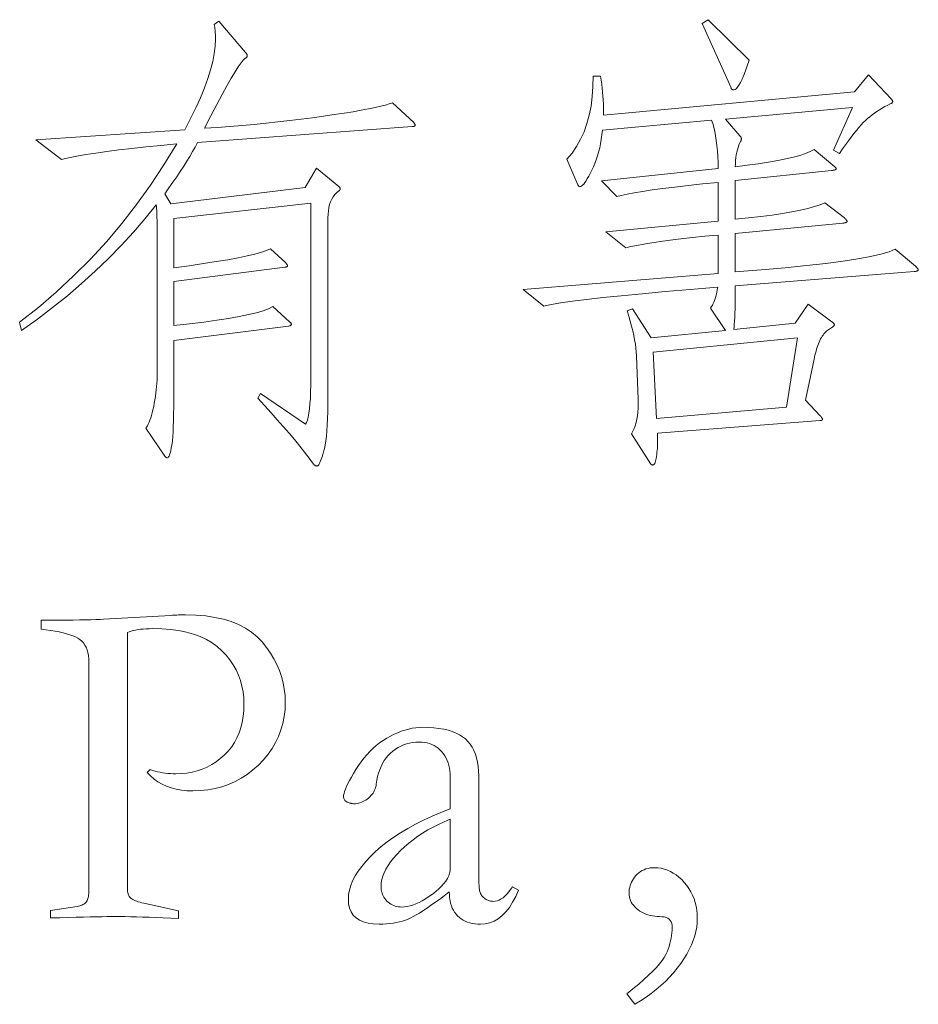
# Model space of a CAD drawing. Extents: x 0 to 1189, y 0 to 841.
# Tile 20 of 129: x 73 to 83, y 63 to 74. Entities that reach past the tile are written whole.
import ezdxf

# ---------------------------------------------------------------- set-up
doc = ezdxf.new("R2010")
doc.units = 0

msp = doc.modelspace()

# ---------------------------------------------------------------- linework, layer by layer
at = {"color": 7, "lineweight": 13}
for points in [[(77.87, 72.91), (77.873, 72.906), (77.876, 72.903), (77.878, 72.9), (77.88, 72.897), (77.882, 72.894), (77.884, 72.891), (77.885, 72.889), (77.885, 72.886), (77.886, 72.883), (77.886, 72.88), (77.886, 72.878), (77.885, 72.876), (77.883, 72.874), (77.881, 72.872), (77.878, 72.871), (77.875, 72.869), (77.871, 72.868), (77.866, 72.868), (77.86, 72.867), (77.854, 72.867), (75.463, 72.688), (75.437, 72.638), (75.408, 72.587), (75.377, 72.534), (75.344, 72.48), (75.309, 72.424), (75.271, 72.366), (75.231, 72.306), (75.189, 72.245), (75.145, 72.182), (75.099, 72.118), (75.167, 72.007), (76.661, 72.186), (76.788, 72.403), (77.036, 72.197), (77.039, 72.195), (77.042, 72.193), (77.044, 72.19), (77.046, 72.188), (77.048, 72.186), (77.049, 72.183), (77.051, 72.181), (77.051, 72.178), (77.052, 72.176), (77.052, 72.173), (77.052, 72.17), (77.051, 72.168), (77.051, 72.165), (77.049, 72.163), (77.048, 72.161), (77.046, 72.158), (77.044, 72.156), (77.042, 72.154), (77.039, 72.151), (77.036, 72.149), (77.013, 72.13), (76.992, 72.109), (76.974, 72.085), (76.958, 72.058), (76.945, 72.029), (76.934, 71.998), (76.926, 71.964), (76.92, 71.928), (76.916, 71.889), (76.915, 71.848), (76.915, 69.864), (76.914, 69.775), (76.913, 69.692), (76.911, 69.615), (76.907, 69.544), (76.903, 69.479), (76.898, 69.421), (76.892, 69.368), (76.884, 69.321), (76.876, 69.281), (76.867, 69.246), (76.858, 69.216), (76.849, 69.189), (76.841, 69.165), (76.833, 69.144), (76.826, 69.127), (76.819, 69.113), (76.812, 69.102), (76.806, 69.094), (76.801, 69.089), (76.796, 69.087), (76.791, 69.088), (76.787, 69.088), (76.782, 69.089), (76.778, 69.091), (76.774, 69.093), (76.77, 69.095), (76.767, 69.098), (76.763, 69.101), (76.76, 69.105), (76.756, 69.109), (76.707, 69.174), (76.655, 69.241), (76.601, 69.31), (76.543, 69.381), (76.482, 69.453), (76.418, 69.527), (76.351, 69.603), (76.282, 69.681), (76.209, 69.761), (76.133, 69.842), (76.165, 69.895), (76.667, 69.552), (76.678, 69.572), (76.688, 69.598), (76.696, 69.632), (76.704, 69.674), (76.71, 69.722), (76.715, 69.778), (76.72, 69.841), (76.722, 69.912), (76.724, 69.99), (76.725, 70.075), (76.725, 72.012), (75.199, 71.843), (75.199, 71.294), (75.37, 71.317), (75.528, 71.34), (75.671, 71.362), (75.8, 71.384), (75.914, 71.405), (76.015, 71.426), (76.102, 71.446), (76.174, 71.466), (76.232, 71.486), (76.276, 71.505), (76.445, 71.347), (76.449, 71.343), (76.453, 71.339), (76.456, 71.335), (76.458, 71.332), (76.461, 71.328), (76.463, 71.325), (76.464, 71.323), (76.465, 71.32), (76.466, 71.317), (76.466, 71.315), (76.466, 71.313), (76.465, 71.311), (76.463, 71.309), (76.461, 71.308), (76.458, 71.306), (76.455, 71.304), (76.451, 71.303), (76.446, 71.302), (76.44, 71.301), (76.434, 71.299), (75.199, 71.141), (75.199, 70.65), (75.373, 70.669), (75.532, 70.689), (75.678, 70.709), (75.809, 70.729), (75.926, 70.75), (76.03, 70.772), (76.119, 70.793), (76.194, 70.816), (76.255, 70.838), (76.302, 70.861), (76.487, 70.692), (76.491, 70.689), (76.495, 70.686), (76.498, 70.683), (76.501, 70.68), (76.503, 70.677), (76.505, 70.674), (76.506, 70.671), (76.507, 70.669), (76.508, 70.666), (76.508, 70.663), (76.508, 70.661), (76.507, 70.658), (76.505, 70.656), (76.503, 70.654), (76.5, 70.652), (76.497, 70.65), (76.493, 70.649), (76.488, 70.647), (76.483, 70.646), (76.477, 70.645), (75.199, 70.486), (75.199, 69.927), (75.199, 69.832), (75.198, 69.745), (75.197, 69.665), (75.195, 69.592), (75.193, 69.526), (75.191, 69.468), (75.187, 69.417), (75.184, 69.373), (75.18, 69.336), (75.175, 69.307), (75.171, 69.282), (75.166, 69.26), (75.161, 69.241), (75.156, 69.224), (75.151, 69.21), (75.146, 69.198), (75.141, 69.189), (75.136, 69.182), (75.13, 69.179), (75.125, 69.177), (75.123, 69.177), (75.121, 69.178), (75.118, 69.179), (75.116, 69.181), (75.113, 69.183), (75.111, 69.185), (75.108, 69.188), (75.105, 69.191), (75.102, 69.194), (75.099, 69.198), (74.888, 69.51), (74.897, 69.522), (74.906, 69.536), (74.915, 69.554), (74.924, 69.574), (74.933, 69.596), (74.942, 69.622), (74.95, 69.65), (74.959, 69.68), (74.967, 69.714), (74.975, 69.75), (74.982, 69.787), (74.989, 69.825), (74.995, 69.862), (75, 69.9), (75.004, 69.937), (75.008, 69.974), (75.011, 70.011), (75.013, 70.048), (75.014, 70.085), (75.014, 70.122), (75.014, 71.6), (75.014, 71.661), (75.014, 71.717), (75.013, 71.769), (75.013, 71.816), (75.012, 71.858), (75.011, 71.895), (75.009, 71.927), (75.008, 71.955), (75.006, 71.978), (75.004, 71.996), (74.88, 71.842), (74.75, 71.69), (74.614, 71.542), (74.472, 71.397), (74.325, 71.256), (74.173, 71.118), (74.014, 70.983), (73.85, 70.851), (73.68, 70.722), (73.505, 70.597), (73.483, 70.687), (73.691, 70.851), (73.891, 71.023), (74.084, 71.203), (74.27, 71.39), (74.448, 71.584), (74.619, 71.787), (74.783, 71.997), (74.94, 72.214), (75.089, 72.439), (75.231, 72.672), (75.054, 72.656), (74.887, 72.64), (74.732, 72.623), (74.587, 72.606), (74.453, 72.589), (74.331, 72.571), (74.219, 72.553), (74.118, 72.535), (74.027, 72.517), (73.948, 72.498), (73.663, 72.719), (75.321, 72.83), (75.386, 72.954), (75.444, 73.073), (75.496, 73.187), (75.54, 73.296), (75.578, 73.399), (75.609, 73.497), (75.633, 73.59), (75.65, 73.678), (75.66, 73.761), (75.664, 73.839), (75.663, 73.856), (75.663, 73.874), (75.662, 73.891), (75.661, 73.908), (75.66, 73.924), (75.658, 73.941), (75.656, 73.956), (75.654, 73.972), (75.651, 73.987), (75.648, 74.002), (75.701, 74.039), (75.996, 73.691), (76, 73.687), (76.004, 73.683), (76.007, 73.679), (76.01, 73.675), (76.012, 73.671), (76.014, 73.667), (76.015, 73.664), (76.017, 73.66), (76.017, 73.657), (76.017, 73.654), (76.017, 73.651), (76.016, 73.648), (76.015, 73.644), (76.013, 73.641), (76.011, 73.638), (76.008, 73.635), (76.004, 73.632), (76, 73.629), (75.996, 73.625), (75.991, 73.622), (75.972, 73.606), (75.948, 73.576), (75.917, 73.532), (75.881, 73.475), (75.839, 73.404), (75.791, 73.32), (75.738, 73.222), (75.678, 73.11), (75.613, 72.985), (75.542, 72.846), (75.683, 72.856), (75.822, 72.867), (75.959, 72.878), (76.094, 72.89), (76.227, 72.904), (76.359, 72.917), (76.489, 72.932), (76.617, 72.948), (76.743, 72.964), (76.867, 72.981), (76.986, 72.998), (77.096, 73.015), (77.196, 73.031), (77.286, 73.047), (77.367, 73.062), (77.439, 73.077), (77.502, 73.091), (77.555, 73.105), (77.598, 73.118), (77.633, 73.131)], [(81.603, 73.606), (81.582, 73.543), (81.562, 73.487), (81.543, 73.437), (81.525, 73.393), (81.508, 73.357), (81.491, 73.327), (81.475, 73.304), (81.461, 73.287), (81.447, 73.277), (81.434, 73.274), (81.43, 73.274), (81.426, 73.275), (81.422, 73.276), (81.418, 73.277), (81.415, 73.279), (81.412, 73.281), (81.409, 73.284), (81.407, 73.287), (81.404, 73.291), (81.402, 73.295), (81.08, 74.013), (81.149, 74.055)], [(83.456, 71.31), (83.462, 71.305), (83.467, 71.3), (83.472, 71.295), (83.476, 71.291), (83.479, 71.287), (83.482, 71.283), (83.484, 71.279), (83.486, 71.276), (83.487, 71.273), (83.487, 71.27), (83.487, 71.268), (83.485, 71.265), (83.483, 71.263), (83.48, 71.261), (83.475, 71.259), (83.47, 71.257), (83.464, 71.256), (83.457, 71.254), (83.449, 71.253), (83.44, 71.252), (81.449, 71.094), (81.449, 71.022), (81.449, 70.956), (81.448, 70.895), (81.447, 70.838), (81.446, 70.787), (81.444, 70.741), (81.442, 70.7), (81.439, 70.664), (81.437, 70.634), (81.434, 70.608), (82.115, 70.676), (82.262, 70.888), (82.526, 70.692), (82.531, 70.688), (82.536, 70.684), (82.54, 70.68), (82.543, 70.677), (82.546, 70.673), (82.549, 70.67), (82.55, 70.667), (82.552, 70.664), (82.553, 70.661), (82.553, 70.658), (82.552, 70.655), (82.55, 70.652), (82.547, 70.648), (82.543, 70.644), (82.538, 70.639), (82.531, 70.634), (82.523, 70.628), (82.514, 70.622), (82.504, 70.615), (82.492, 70.608), (82.48, 70.6), (82.469, 70.591), (82.458, 70.581), (82.447, 70.57), (82.437, 70.558), (82.427, 70.545), (82.417, 70.532), (82.408, 70.517), (82.4, 70.501), (82.392, 70.484), (82.384, 70.466), (82.376, 70.448), (82.369, 70.428), (82.362, 70.409), (82.355, 70.388), (82.349, 70.367), (82.343, 70.345), (82.337, 70.322), (82.331, 70.299), (82.326, 70.275), (82.231, 69.821), (82.394, 69.647), (82.399, 69.642), (82.404, 69.637), (82.408, 69.632), (82.411, 69.628), (82.414, 69.624), (82.417, 69.62), (82.418, 69.617), (82.42, 69.613), (82.421, 69.61), (82.421, 69.607), (82.421, 69.605), (82.42, 69.603), (82.418, 69.601), (82.417, 69.599), (82.414, 69.598), (82.411, 69.596), (82.408, 69.595), (82.404, 69.595), (82.399, 69.594), (82.394, 69.594), (80.584, 69.452), (80.585, 69.428), (80.585, 69.403), (80.585, 69.379), (80.585, 69.355), (80.584, 69.332), (80.583, 69.308), (80.582, 69.284), (80.58, 69.261), (80.578, 69.237), (80.576, 69.214), (80.573, 69.192), (80.57, 69.172), (80.566, 69.155), (80.562, 69.14), (80.558, 69.127), (80.553, 69.117), (80.548, 69.108), (80.543, 69.103), (80.537, 69.099), (80.531, 69.098), (80.529, 69.098), (80.527, 69.098), (80.525, 69.099), (80.522, 69.1), (80.52, 69.101), (80.518, 69.102), (80.516, 69.103), (80.514, 69.105), (80.512, 69.107), (80.51, 69.109), (80.293, 69.446), (80.309, 69.474), (80.323, 69.504), (80.335, 69.536), (80.346, 69.571), (80.354, 69.607), (80.361, 69.647), (80.365, 69.688), (80.368, 69.732), (80.368, 69.778), (80.367, 69.827), (80.351, 70.312), (80.348, 70.354), (80.344, 70.398), (80.337, 70.444), (80.329, 70.491), (80.32, 70.541), (80.308, 70.592), (80.295, 70.644), (80.28, 70.699), (80.264, 70.756), (80.246, 70.814), (80.304, 70.835), (80.515, 70.513), (81.339, 70.597), (81.175, 70.845), (81.185, 70.861), (81.195, 70.878), (81.204, 70.897), (81.213, 70.918), (81.221, 70.94), (81.229, 70.964), (81.236, 70.99), (81.243, 71.018), (81.249, 71.047), (81.254, 71.078), (80.949, 71.053), (80.668, 71.029), (80.412, 71.005), (80.181, 70.983), (79.975, 70.962), (79.794, 70.941), (79.637, 70.921), (79.506, 70.902), (79.399, 70.884), (79.317, 70.867), (79.09, 71.051), (81.259, 71.231), (81.259, 71.658), (81.11, 71.644), (80.972, 71.629), (80.843, 71.615), (80.725, 71.6), (80.617, 71.586), (80.519, 71.572), (80.431, 71.557), (80.354, 71.543), (80.287, 71.53), (80.23, 71.516), (80.008, 71.695), (81.259, 71.811), (81.259, 72.244), (81.085, 72.227), (80.924, 72.209), (80.776, 72.192), (80.643, 72.176), (80.523, 72.16), (80.417, 72.144), (80.325, 72.129), (80.246, 72.114), (80.181, 72.1), (80.13, 72.086), (79.961, 72.26), (81.259, 72.397), (81.258, 72.467), (81.255, 72.534), (81.251, 72.597), (81.245, 72.656), (81.238, 72.712), (81.23, 72.764), (81.221, 72.812), (81.21, 72.857), (81.199, 72.898), (81.186, 72.936), (79.971, 72.825), (79.965, 72.773), (79.958, 72.723), (79.95, 72.674), (79.94, 72.627), (79.928, 72.582), (79.916, 72.538), (79.902, 72.496), (79.887, 72.455), (79.87, 72.416), (79.853, 72.379), (79.835, 72.344), (79.818, 72.313), (79.802, 72.286), (79.788, 72.262), (79.774, 72.242), (79.762, 72.226), (79.75, 72.213), (79.74, 72.204), (79.731, 72.199), (79.723, 72.197), (79.72, 72.197), (79.717, 72.198), (79.714, 72.199), (79.711, 72.2), (79.709, 72.202), (79.706, 72.204), (79.704, 72.207), (79.701, 72.21), (79.699, 72.214), (79.697, 72.218), (79.575, 72.503), (79.632, 72.571), (79.683, 72.645), (79.728, 72.724), (79.766, 72.808), (79.798, 72.898), (79.824, 72.993), (79.844, 73.093), (79.858, 73.199), (79.865, 73.31), (79.866, 73.427), (79.95, 73.427), (79.957, 73.382), (79.963, 73.337), (79.969, 73.293), (79.973, 73.249), (79.977, 73.205), (79.979, 73.162), (79.981, 73.119), (79.982, 73.077), (79.983, 73.035), (79.982, 72.994), (82.775, 73.253), (82.933, 73.443), (83.186, 73.173), (83.189, 73.17), (83.192, 73.167), (83.194, 73.164), (83.196, 73.161), (83.198, 73.158), (83.2, 73.155), (83.201, 73.153), (83.201, 73.15), (83.202, 73.147), (83.202, 73.144), (83.202, 73.142), (83.201, 73.139), (83.2, 73.137), (83.199, 73.134), (83.197, 73.132), (83.195, 73.13), (83.192, 73.127), (83.189, 73.125), (83.185, 73.123), (83.181, 73.121), (83.148, 73.105), (83.116, 73.088), (83.085, 73.071), (83.055, 73.053), (83.026, 73.034), (82.998, 73.015), (82.972, 72.996), (82.946, 72.975), (82.922, 72.955), (82.899, 72.933), (82.875, 72.91), (82.851, 72.884), (82.825, 72.855), (82.798, 72.823), (82.77, 72.787), (82.741, 72.749), (82.71, 72.708), (82.678, 72.664), (82.645, 72.617), (82.611, 72.566), (82.542, 72.603), (82.753, 73.078), (81.339, 72.946), (81.502, 72.762), (81.505, 72.759), (81.508, 72.755), (81.51, 72.752), (81.512, 72.749), (81.514, 72.746), (81.516, 72.743), (81.517, 72.74), (81.517, 72.736), (81.518, 72.733), (81.518, 72.73), (81.518, 72.727), (81.518, 72.724), (81.517, 72.721), (81.516, 72.717), (81.515, 72.714), (81.514, 72.711), (81.513, 72.708), (81.511, 72.705), (81.51, 72.702), (81.508, 72.698), (81.497, 72.678), (81.488, 72.657), (81.48, 72.633), (81.473, 72.608), (81.467, 72.581), (81.461, 72.552), (81.457, 72.521), (81.453, 72.489), (81.451, 72.455), (81.449, 72.419), (81.583, 72.435), (81.706, 72.451), (81.819, 72.469), (81.922, 72.487), (82.014, 72.506), (82.097, 72.525), (82.169, 72.545), (82.232, 72.566), (82.284, 72.587), (82.326, 72.609), (82.537, 72.434), (82.544, 72.429), (82.55, 72.424), (82.556, 72.42), (82.561, 72.415), (82.565, 72.411), (82.568, 72.407), (82.571, 72.404), (82.572, 72.401), (82.574, 72.398), (82.574, 72.395), (82.573, 72.392), (82.572, 72.39), (82.569, 72.388), (82.565, 72.386), (82.561, 72.384), (82.555, 72.382), (82.548, 72.38), (82.54, 72.379), (82.531, 72.377), (82.521, 72.376), (81.449, 72.265), (81.449, 71.833), (81.596, 71.848), (81.733, 71.864), (81.859, 71.88), (81.974, 71.898), (82.079, 71.916), (82.174, 71.935), (82.258, 71.954), (82.331, 71.974), (82.394, 71.996), (82.447, 72.017), (82.664, 71.848), (82.67, 71.843), (82.675, 71.838), (82.68, 71.834), (82.684, 71.829), (82.687, 71.825), (82.69, 71.821), (82.692, 71.818), (82.694, 71.815), (82.695, 71.812), (82.695, 71.809), (82.695, 71.806), (82.693, 71.804), (82.691, 71.802), (82.688, 71.8), (82.683, 71.798), (82.678, 71.796), (82.672, 71.794), (82.665, 71.793), (82.657, 71.791), (82.648, 71.79), (81.449, 71.674), (81.449, 71.247), (81.739, 71.27), (82.004, 71.294), (82.244, 71.318), (82.459, 71.343), (82.649, 71.368), (82.815, 71.394), (82.955, 71.42), (83.071, 71.446), (83.162, 71.473), (83.229, 71.5)], [(82.141, 70.513), (80.536, 70.354), (80.573, 69.615), (82.02, 69.742)], [(73.721, 67.372), (73.82, 67.372), (73.913, 67.372), (73.999, 67.373), (74.078, 67.373), (74.151, 67.374), (74.218, 67.376), (74.277, 67.377), (74.331, 67.379), (74.378, 67.38), (74.418, 67.382), (75.167, 67.425), (75.184, 67.426), (75.201, 67.426), (75.218, 67.427), (75.234, 67.428), (75.251, 67.429), (75.267, 67.429), (75.283, 67.429), (75.299, 67.43), (75.315, 67.43), (75.331, 67.43), (75.446, 67.427), (75.554, 67.418), (75.656, 67.403), (75.751, 67.382), (75.839, 67.355), (75.921, 67.322), (75.996, 67.282), (76.064, 67.237), (76.126, 67.186), (76.181, 67.129), (76.23, 67.068), (76.274, 67.006), (76.313, 66.942), (76.347, 66.877), (76.375, 66.811), (76.398, 66.743), (76.416, 66.674), (76.429, 66.604), (76.437, 66.532), (76.44, 66.459), (76.437, 66.377), (76.428, 66.299), (76.413, 66.223), (76.392, 66.149), (76.365, 66.078), (76.332, 66.009), (76.294, 65.943), (76.249, 65.879), (76.198, 65.818), (76.141, 65.759), (76.08, 65.704), (76.017, 65.655), (75.95, 65.612), (75.881, 65.575), (75.809, 65.543), (75.735, 65.517), (75.658, 65.497), (75.578, 65.483), (75.495, 65.474), (75.41, 65.471), (75.345, 65.473), (75.284, 65.48), (75.225, 65.49), (75.17, 65.504), (75.117, 65.523), (75.068, 65.545), (75.022, 65.572), (74.979, 65.603), (74.94, 65.638), (74.903, 65.677), (74.935, 65.709), (74.963, 65.7), (74.99, 65.692), (75.018, 65.685), (75.047, 65.678), (75.075, 65.673), (75.104, 65.669), (75.132, 65.666), (75.162, 65.663), (75.191, 65.662), (75.22, 65.661), (75.284, 65.663), (75.345, 65.67), (75.404, 65.68), (75.461, 65.695), (75.516, 65.714), (75.57, 65.736), (75.621, 65.764), (75.67, 65.795), (75.716, 65.83), (75.761, 65.87), (75.803, 65.913), (75.84, 65.959), (75.873, 66.009), (75.902, 66.061), (75.926, 66.116), (75.945, 66.174), (75.961, 66.236), (75.972, 66.3), (75.978, 66.367), (75.98, 66.437), (75.978, 66.506), (75.971, 66.573), (75.958, 66.637), (75.941, 66.7), (75.919, 66.76), (75.892, 66.818), (75.86, 66.875), (75.823, 66.929), (75.782, 66.981), (75.735, 67.031), (75.683, 67.078), (75.625, 67.12), (75.562, 67.156), (75.493, 67.188), (75.419, 67.215), (75.339, 67.238), (75.253, 67.255), (75.161, 67.267), (75.064, 67.274), (74.962, 67.277), (74.925, 67.276), (74.891, 67.275), (74.859, 67.273), (74.828, 67.27), (74.799, 67.266), (74.772, 67.262), (74.747, 67.256), (74.723, 67.25), (74.702, 67.243), (74.682, 67.235), (74.682, 64.394), (74.682, 64.379), (74.683, 64.365), (74.685, 64.351), (74.687, 64.338), (74.69, 64.326), (74.694, 64.316), (74.699, 64.306), (74.704, 64.296), (74.71, 64.288), (74.716, 64.281), (74.724, 64.274), (74.733, 64.268), (74.744, 64.261), (74.757, 64.255), (74.771, 64.249), (74.787, 64.243), (74.804, 64.237), (74.823, 64.231), (74.844, 64.226), (74.867, 64.22), (75.252, 64.136), (75.252, 64.051), (75.165, 64.055), (75.081, 64.059), (75.002, 64.062), (74.925, 64.065), (74.852, 64.067), (74.782, 64.069), (74.716, 64.071), (74.654, 64.072), (74.595, 64.072), (74.539, 64.072), (74.499, 64.072), (74.452, 64.072), (74.397, 64.071), (74.337, 64.07), (74.269, 64.068), (74.194, 64.067), (74.112, 64.065), (74.024, 64.062), (73.929, 64.06), (73.827, 64.057), (73.827, 64.141), (74.122, 64.183), (74.137, 64.187), (74.152, 64.191), (74.165, 64.195), (74.177, 64.2), (74.188, 64.206), (74.198, 64.212), (74.207, 64.218), (74.215, 64.225), (74.222, 64.233), (74.228, 64.241), (74.233, 64.25), (74.237, 64.261), (74.241, 64.272), (74.245, 64.284), (74.248, 64.298), (74.25, 64.313), (74.252, 64.329), (74.253, 64.346), (74.254, 64.364), (74.254, 64.384), (74.254, 66.902), (74.253, 66.941), (74.249, 66.977), (74.243, 67.01), (74.234, 67.041), (74.223, 67.07), (74.209, 67.095), (74.193, 67.118), (74.175, 67.138), (74.154, 67.156), (74.13, 67.171), (74.104, 67.185), (74.074, 67.197), (74.041, 67.209), (74.005, 67.22), (73.966, 67.231), (73.923, 67.24), (73.878, 67.249), (73.829, 67.257), (73.776, 67.265), (73.721, 67.271)], [(78.968, 64.405), (79.037, 64.368), (79.005, 64.296), (78.971, 64.231), (78.935, 64.174), (78.896, 64.125), (78.855, 64.083), (78.811, 64.049), (78.766, 64.022), (78.718, 64.003), (78.667, 63.992), (78.615, 63.988), (78.583, 63.989), (78.552, 63.992), (78.523, 63.996), (78.495, 64.003), (78.469, 64.011), (78.444, 64.021), (78.42, 64.033), (78.398, 64.047), (78.378, 64.063), (78.359, 64.08), (78.341, 64.1), (78.325, 64.121), (78.311, 64.143), (78.299, 64.167), (78.289, 64.193), (78.281, 64.221), (78.275, 64.25), (78.27, 64.281), (78.267, 64.313), (78.266, 64.347), (78.21, 64.304), (78.156, 64.264), (78.106, 64.228), (78.058, 64.194), (78.013, 64.163), (77.972, 64.136), (77.933, 64.112), (77.898, 64.09), (77.865, 64.072), (77.836, 64.057), (77.807, 64.044), (77.777, 64.032), (77.746, 64.022), (77.713, 64.013), (77.678, 64.005), (77.642, 63.999), (77.605, 63.994), (77.567, 63.991), (77.526, 63.989), (77.485, 63.988), (77.42, 63.991), (77.361, 63.999), (77.31, 64.013), (77.265, 64.033), (77.228, 64.058), (77.197, 64.089), (77.173, 64.125), (77.156, 64.167), (77.145, 64.215), (77.142, 64.268), (77.145, 64.318), (77.154, 64.368), (77.169, 64.419), (77.19, 64.471), (77.218, 64.524), (77.251, 64.577), (77.291, 64.631), (77.336, 64.685), (77.388, 64.74), (77.445, 64.796), (77.508, 64.851), (77.576, 64.904), (77.648, 64.956), (77.724, 65.006), (77.805, 65.054), (77.89, 65.101), (77.98, 65.146), (78.075, 65.189), (78.173, 65.231), (78.277, 65.271), (78.277, 65.63), (78.276, 65.663), (78.273, 65.695), (78.268, 65.726), (78.262, 65.755), (78.253, 65.783), (78.243, 65.811), (78.23, 65.836), (78.216, 65.861), (78.2, 65.885), (78.182, 65.907), (78.162, 65.927), (78.141, 65.946), (78.119, 65.962), (78.096, 65.976), (78.071, 65.988), (78.045, 65.998), (78.018, 66.005), (77.989, 66.011), (77.959, 66.014), (77.928, 66.015), (77.892, 66.014), (77.857, 66.01), (77.822, 66.004), (77.789, 65.995), (77.757, 65.984), (77.726, 65.97), (77.696, 65.954), (77.667, 65.936), (77.639, 65.915), (77.612, 65.891), (77.586, 65.865), (77.563, 65.838), (77.542, 65.808), (77.523, 65.776), (77.506, 65.743), (77.491, 65.707), (77.479, 65.669), (77.468, 65.63), (77.46, 65.589), (77.453, 65.545), (77.45, 65.528), (77.446, 65.51), (77.441, 65.494), (77.434, 65.478), (77.426, 65.462), (77.417, 65.447), (77.406, 65.433), (77.394, 65.419), (77.381, 65.405), (77.366, 65.392), (77.351, 65.38), (77.335, 65.369), (77.32, 65.36), (77.304, 65.352), (77.288, 65.345), (77.271, 65.339), (77.255, 65.335), (77.239, 65.331), (77.222, 65.329), (77.205, 65.329), (77.198, 65.329), (77.19, 65.33), (77.183, 65.33), (77.175, 65.332), (77.168, 65.333), (77.16, 65.335), (77.152, 65.338), (77.144, 65.341), (77.136, 65.344), (77.129, 65.347), (77.121, 65.351), (77.114, 65.356), (77.108, 65.361), (77.103, 65.366), (77.099, 65.372), (77.095, 65.378), (77.093, 65.385), (77.091, 65.392), (77.089, 65.4), (77.089, 65.408), (77.09, 65.424), (77.094, 65.444), (77.101, 65.466), (77.111, 65.492), (77.123, 65.52), (77.138, 65.552), (77.156, 65.586), (77.177, 65.624), (77.2, 65.665), (77.226, 65.709), (77.254, 65.753), (77.284, 65.795), (77.315, 65.836), (77.347, 65.874), (77.381, 65.91), (77.416, 65.943), (77.452, 65.975), (77.49, 66.005), (77.529, 66.032), (77.569, 66.057), (77.61, 66.08), (77.651, 66.101), (77.692, 66.119), (77.732, 66.135), (77.773, 66.148), (77.813, 66.159), (77.852, 66.168), (77.892, 66.174), (77.931, 66.178), (77.971, 66.179), (78.034, 66.177), (78.094, 66.174), (78.151, 66.167), (78.204, 66.158), (78.253, 66.146), (78.299, 66.132), (78.341, 66.115), (78.379, 66.096), (78.414, 66.074), (78.446, 66.049), (78.474, 66.022), (78.499, 65.991), (78.521, 65.958), (78.54, 65.921), (78.557, 65.881), (78.57, 65.838), (78.58, 65.792), (78.588, 65.743), (78.592, 65.69), (78.594, 65.635), (78.594, 64.563), (78.594, 64.54), (78.594, 64.517), (78.594, 64.495), (78.595, 64.475), (78.595, 64.456), (78.596, 64.438), (78.597, 64.421), (78.599, 64.405), (78.6, 64.39), (78.601, 64.376), (78.603, 64.363), (78.606, 64.351), (78.61, 64.339), (78.614, 64.328), (78.619, 64.318), (78.625, 64.308), (78.632, 64.299), (78.639, 64.291), (78.648, 64.283), (78.657, 64.276), (78.666, 64.269), (78.676, 64.263), (78.685, 64.258), (78.695, 64.254), (78.704, 64.25), (78.714, 64.247), (78.723, 64.244), (78.733, 64.243), (78.742, 64.242), (78.752, 64.241), (78.775, 64.243), (78.798, 64.248), (78.82, 64.256), (78.842, 64.268), (78.864, 64.282), (78.886, 64.3), (78.907, 64.322), (78.928, 64.346), (78.948, 64.374)], [(78.277, 64.611), (78.277, 65.155), (78.21, 65.127), (78.146, 65.098), (78.085, 65.068), (78.026, 65.036), (77.969, 65.002), (77.915, 64.966), (77.863, 64.928), (77.814, 64.889), (77.767, 64.849), (77.722, 64.806), (77.681, 64.763), (77.645, 64.721), (77.612, 64.68), (77.584, 64.639), (77.56, 64.599), (77.541, 64.56), (77.526, 64.521), (77.515, 64.484), (77.508, 64.447), (77.506, 64.41), (77.507, 64.391), (77.509, 64.372), (77.512, 64.353), (77.517, 64.336), (77.523, 64.319), (77.53, 64.302), (77.538, 64.287), (77.548, 64.272), (77.559, 64.258), (77.572, 64.244), (77.586, 64.231), (77.6, 64.22), (77.615, 64.21), (77.63, 64.202), (77.647, 64.194), (77.664, 64.189), (77.681, 64.184), (77.7, 64.181), (77.719, 64.179), (77.738, 64.178), (77.767, 64.179), (77.798, 64.184), (77.829, 64.191), (77.861, 64.201), (77.895, 64.214), (77.929, 64.23), (77.965, 64.249), (78.002, 64.271), (78.04, 64.296), (78.079, 64.323), (78.116, 64.352), (78.15, 64.381), (78.18, 64.41), (78.206, 64.439), (78.227, 64.468), (78.245, 64.496), (78.259, 64.525), (78.269, 64.554), (78.275, 64.582)], [(80.241, 63.212), (80.311, 63.268), (80.375, 63.321), (80.433, 63.371), (80.485, 63.419), (80.532, 63.464), (80.572, 63.506), (80.607, 63.546), (80.636, 63.584), (80.659, 63.618), (80.676, 63.65), (80.69, 63.681), (80.702, 63.711), (80.712, 63.741), (80.722, 63.772), (80.73, 63.802), (80.736, 63.832), (80.741, 63.862), (80.745, 63.892), (80.747, 63.921), (80.747, 63.951), (80.746, 63.974), (80.742, 63.995), (80.735, 64.013), (80.725, 64.029), (80.712, 64.042), (80.697, 64.053), (80.679, 64.061), (80.658, 64.068), (80.634, 64.071), (80.607, 64.072), (80.58, 64.073), (80.553, 64.075), (80.527, 64.079), (80.502, 64.085), (80.477, 64.092), (80.454, 64.1), (80.431, 64.11), (80.409, 64.121), (80.388, 64.134), (80.367, 64.149), (80.348, 64.165), (80.331, 64.181), (80.316, 64.198), (80.303, 64.215), (80.292, 64.233), (80.283, 64.252), (80.276, 64.272), (80.271, 64.292), (80.268, 64.312), (80.267, 64.334), (80.268, 64.355), (80.27, 64.376), (80.274, 64.397), (80.279, 64.417), (80.286, 64.437), (80.295, 64.456), (80.304, 64.475), (80.316, 64.493), (80.329, 64.511), (80.344, 64.529), (80.359, 64.546), (80.376, 64.56), (80.394, 64.573), (80.414, 64.585), (80.434, 64.594), (80.455, 64.602), (80.478, 64.608), (80.501, 64.613), (80.526, 64.615), (80.552, 64.616), (80.589, 64.615), (80.624, 64.61), (80.659, 64.601), (80.694, 64.59), (80.727, 64.575), (80.76, 64.557), (80.791, 64.536), (80.822, 64.511), (80.853, 64.484), (80.882, 64.452), (80.91, 64.419), (80.934, 64.384), (80.956, 64.348), (80.975, 64.31), (80.991, 64.27), (81.004, 64.23), (81.014, 64.187), (81.021, 64.143), (81.026, 64.098), (81.027, 64.051), (81.025, 64.004), (81.02, 63.955), (81.011, 63.906), (80.998, 63.857), (80.981, 63.807), (80.961, 63.757), (80.937, 63.706), (80.909, 63.654), (80.877, 63.602), (80.842, 63.55), (80.804, 63.498), (80.763, 63.447), (80.719, 63.398), (80.672, 63.35), (80.622, 63.304), (80.569, 63.26), (80.514, 63.216), (80.456, 63.175), (80.394, 63.135), (80.33, 63.096)]]:
    msp.add_lwpolyline(points, close=True, dxfattribs=at)

doc.saveas('drawing.dxf')
